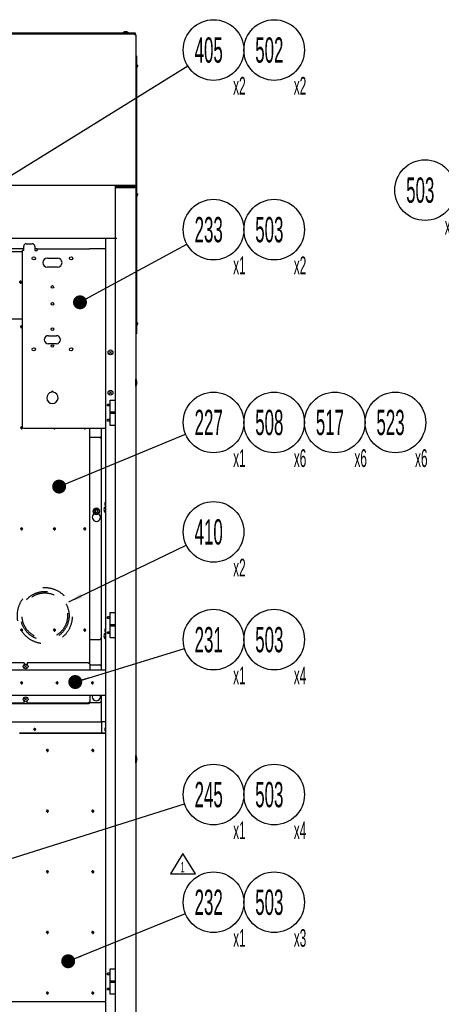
# Model space of a CAD drawing. Header units: millimetres. Extents: x 0 to 8390, y -1 to 5930.
# Tile 22 of 65: x 3890 to 4725, y 1043 to 2991. Entities that reach past the tile are written whole.
import ezdxf

# ---------------------------------------------------------------- set-up
doc = ezdxf.new("R2010")
doc.units = ezdxf.units.MM
doc.header["$LTSCALE"] = 462.55
doc.linetypes.add('HIDDEN', pattern=[0.2, 0.1, -0.1])
doc.layers.get('0').update_dxf_attribs({"linetype": 'CONTINUOUS'})
for name, color, linetype in [('02___PRT_ALL_AXES', 7, 'CONTINUOUS'), ('7_ALL_FEATURES', 7, 'CONTINUOUS'), ('ALL_AXIS', 7, 'CONTINUOUS'), ('ALL_COSM_SKETCH', 7, 'CONTINUOUS'), ('DEFAULT_2', 8, 'HIDDEN')]:
    doc.layers.add(name, color=color, linetype=linetype)
doc.styles.get("Standard").update_dxf_attribs({"font": 'txt', "width": 0.5})
doc.dimstyles.get("Standard").update_dxf_attribs({"dimtxt": 35, "dimasz": 27.6, "dimexe": 2, "dimexo": 1, "dimtad": 1, "dimdec": 3, "dimdsep": 46, "dimtxsty": 'Standard', "dimblk": '_FILLED', "dimblk1": '_FILLED', "dimblk2": '_FILLED', "dimcen": 0.09, "dimadec": 3, "dimazin": 2, "dimtol": 1, "dimtp": 0.05, "dimtm": 0.05, "dimtfac": 1, "dimtdec": 3, "dimtofl": 0, "dimtmove": 0, "dimatfit": 3, "dimldrblk": '_FILLED', "dimfxl": 0, "dimtolj": 1, "dimarcsym": 0})

# ---------------------------------------------------------------- blocks, each defined once
blk = doc.blocks.new('REV_MARK_BL0', base_point=(4213.2, 1321.2))
at = {"color": 2, "linetype": 'Continuous'}
for p, q in [((4213.2, 1341.2), (4188.2, 1301.2)), ((4238.2, 1301.2), (4213.2, 1341.2)), ((4188.2, 1301.2), (4238.2, 1301.2))]:
    blk.add_line(p, q, dxfattribs=at)
at = {"color": 2, "linetype": 'Continuous', "width": 0.5}
blk.add_text('1', height=20, dxfattribs=at).set_placement((4208.2, 1304.1))
blk = doc.blocks.new('_FILLED')
at = {"color": 0, "linetype": 'ByBlock'}
blk.add_solid([(0, 0), (-1, 0.163), (-1, -0.163)], dxfattribs=at)
blk = doc.blocks.new('BOM BALLOON 120_BL13', base_point=(4280.7, 2180.1))
at = {"color": 2, "linetype": 'Continuous'}
blk.add_circle((4273.7, 2194.1), 60, dxfattribs=at)
at = {"color": 2, "linetype": 'Continuous', "width": 0.5}
for s, height, p in [('227', 50, (4236.2, 2169.1)), ('x1', 35, (4312.6, 2106))]:
    blk.add_text(s, height=height, dxfattribs=at).set_placement(p)
blk = doc.blocks.new('BOM BALLOON 124_BL17', base_point=(4280.7, 1750.3))
at = {"color": 2, "linetype": 'Continuous'}
blk.add_circle((4273.7, 1764.4), 60, dxfattribs=at)
at = {"color": 2, "linetype": 'Continuous', "width": 0.5}
for s, height, p in [('231', 50, (4236.2, 1739.4)), ('x1', 35, (4312.6, 1676.2))]:
    blk.add_text(s, height=height, dxfattribs=at).set_placement(p)
blk = doc.blocks.new('BOM BALLOON 125_BL18', base_point=(4280.7, 1230.7))
at = {"color": 2, "linetype": 'Continuous'}
blk.add_circle((4273.7, 1244.8), 60, dxfattribs=at)
at = {"color": 2, "linetype": 'Continuous', "width": 0.5}
for s, height, p in [('232', 50, (4236.2, 1219.8)), ('x1', 35, (4312.6, 1156.6))]:
    blk.add_text(s, height=height, dxfattribs=at).set_placement(p)
blk = doc.blocks.new('BOM BALLOON 126_BL19', base_point=(4280.7, 2561.6))
at = {"color": 2, "linetype": 'Continuous'}
blk.add_circle((4273.7, 2575.6), 60, dxfattribs=at)
at = {"color": 2, "linetype": 'Continuous', "width": 0.5}
for s, height, p in [('233', 50, (4236.2, 2550.6)), ('x1', 35, (4312.6, 2487.5))]:
    blk.add_text(s, height=height, dxfattribs=at).set_placement(p)
blk = doc.blocks.new('BOM BALLOON 138_BL21', base_point=(4280.7, 1443.8))
at = {"color": 2, "linetype": 'Continuous'}
blk.add_circle((4273.7, 1457.8), 60, dxfattribs=at)
at = {"color": 2, "linetype": 'Continuous', "width": 0.5}
for s, height, p in [('245', 50, (4236.2, 1432.8)), ('x1', 35, (4312.6, 1369.7))]:
    blk.add_text(s, height=height, dxfattribs=at).set_placement(p)
blk = doc.blocks.new('BOM BALLOON 158_BL23', base_point=(4280.7, 2916.9))
at = {"color": 2, "linetype": 'Continuous'}
blk.add_circle((4273.7, 2931), 60, dxfattribs=at)
at = {"color": 2, "linetype": 'Continuous', "width": 0.5}
for s, height, p in [('405', 50, (4236.2, 2906)), ('x2', 35, (4312.6, 2842.9))]:
    blk.add_text(s, height=height, dxfattribs=at).set_placement(p)
blk = doc.blocks.new('BOM BALLOON 163_BL24', base_point=(4280.7, 1963.5))
at = {"color": 2, "linetype": 'Continuous'}
blk.add_circle((4273.7, 1977.6), 60, dxfattribs=at)
at = {"color": 2, "linetype": 'Continuous', "width": 0.5}
for s, height, p in [('410', 50, (4236.2, 1952.6)), ('x2', 35, (4312.6, 1889.4))]:
    blk.add_text(s, height=height, dxfattribs=at).set_placement(p)
blk = doc.blocks.new('BOM BALLOON 250_BL53', base_point=(4400.7, 2180.1))
at = {"color": 2, "linetype": 'Continuous'}
blk.add_circle((4393.7, 2194.1), 60, dxfattribs=at)
at = {"color": 2, "linetype": 'Continuous', "width": 0.5}
for s, height, p in [('508', 50, (4356.2, 2169.1)), ('x6', 35, (4432.6, 2106))]:
    blk.add_text(s, height=height, dxfattribs=at).set_placement(p)
blk = doc.blocks.new('BOM BALLOON 251_BL54', base_point=(4520.7, 2180.1))
at = {"color": 2, "linetype": 'Continuous'}
blk.add_circle((4513.7, 2194.1), 60, dxfattribs=at)
at = {"color": 2, "linetype": 'Continuous', "width": 0.5}
for s, height, p in [('517', 50, (4476.2, 2169.1)), ('x6', 35, (4552.6, 2106))]:
    blk.add_text(s, height=height, dxfattribs=at).set_placement(p)
blk = doc.blocks.new('BOM BALLOON 252_BL55', base_point=(4640.7, 2180.1))
at = {"color": 2, "linetype": 'Continuous'}
blk.add_circle((4633.7, 2194.1), 60, dxfattribs=at)
at = {"color": 2, "linetype": 'Continuous', "width": 0.5}
for s, height, p in [('523', 50, (4596.2, 2169.1)), ('x6', 35, (4672.6, 2106))]:
    blk.add_text(s, height=height, dxfattribs=at).set_placement(p)
blk = doc.blocks.new('BOM BALLOON 281_BL65', base_point=(4400.7, 2916.9))
at = {"color": 2, "linetype": 'Continuous'}
blk.add_circle((4393.7, 2931), 60, dxfattribs=at)
at = {"color": 2, "linetype": 'Continuous', "width": 0.5}
for s, height, p in [('502', 50, (4356.2, 2906)), ('x2', 35, (4432.6, 2842.9))]:
    blk.add_text(s, height=height, dxfattribs=at).set_placement(p)
blk = doc.blocks.new('BOM BALLOON 319_BL72', base_point=(4400.7, 2561.6))
at = {"color": 2, "linetype": 'Continuous'}
blk.add_circle((4393.7, 2575.6), 60, dxfattribs=at)
at = {"color": 2, "linetype": 'Continuous', "width": 0.5}
for s, height, p in [('503', 50, (4356.2, 2550.6)), ('x2', 35, (4432.6, 2487.5))]:
    blk.add_text(s, height=height, dxfattribs=at).set_placement(p)
blk = doc.blocks.new('BOM BALLOON 320_BL73', base_point=(4400.7, 1750.3))
at = {"color": 2, "linetype": 'Continuous'}
blk.add_circle((4393.7, 1764.4), 60, dxfattribs=at)
at = {"color": 2, "linetype": 'Continuous', "width": 0.5}
for s, height, p in [('503', 50, (4356.2, 1739.4)), ('x4', 35, (4432.6, 1676.2))]:
    blk.add_text(s, height=height, dxfattribs=at).set_placement(p)
blk = doc.blocks.new('BOM BALLOON 321_BL74', base_point=(4400.7, 1443.8))
at = {"color": 2, "linetype": 'Continuous'}
blk.add_circle((4393.7, 1457.8), 60, dxfattribs=at)
at = {"color": 2, "linetype": 'Continuous', "width": 0.5}
for s, height, p in [('503', 50, (4356.2, 1432.8)), ('x4', 35, (4432.6, 1369.7))]:
    blk.add_text(s, height=height, dxfattribs=at).set_placement(p)
blk = doc.blocks.new('BOM BALLOON 322_BL75', base_point=(4400.7, 1230.7))
at = {"color": 2, "linetype": 'Continuous'}
blk.add_circle((4393.7, 1244.8), 60, dxfattribs=at)
at = {"color": 2, "linetype": 'Continuous', "width": 0.5}
for s, height, p in [('503', 50, (4356.2, 1219.8)), ('x3', 35, (4432.6, 1156.6))]:
    blk.add_text(s, height=height, dxfattribs=at).set_placement(p)
blk = doc.blocks.new('BOM BALLOON 323_BL97', base_point=(4699.5, 2639.7))
at = {"color": 2, "linetype": 'Continuous'}
blk.add_circle((4692.5, 2653.8), 60, dxfattribs=at)
at = {"color": 2, "linetype": 'Continuous', "width": 0.5}
for s, height, p in [('503', 50, (4655, 2628.8)), ('x2', 35, (4731.4, 2565.6))]:
    blk.add_text(s, height=height, dxfattribs=at).set_placement(p)

msp = doc.modelspace()

# ---------------------------------------------------------------- linework, layer by layer
at = {"color": 3, "linetype": 'Continuous'}
for p, q in [((4079.7, 937.8), (4079.7, 2658.2)), ((4119.7, 2658.2), (4079.7, 2658.2)), ((4119.7, 2658.2), (4119.7, 937.8)), ((4059.7, 2557.8), (4059.7, 1027.8)), ((4082, 2557.8), (4079.7, 2557.8)), ((3894.7, 2534.6), (3894.7, 2186)), ((3897.9, 2534.6), (3897.9, 2542.8)), ((3902.9, 2547.8), (3914.7, 2547.8)), ((3919.7, 2542.8), (3919.7, 2534.6)), ((3919.7, 2534.6), (3924.7, 2534.6)), ((3924.7, 2537.8), (4027.9, 2537.8)), ((3894.7, 2531.8), (3654.6, 2531.8)), ((3894.7, 2398.3), (3550.3, 2398.3)), ((4069.2, 2238.3), (4079.7, 2238.3)), ((4069.2, 2188.3), (4069.2, 2238.3)), ((4069.2, 2214.8), (4079.7, 2214.8)), ((4079.7, 2211.8), (4069.2, 2211.8)), ((3897.9, 2182.8), (4059.7, 2182.8)), ((4028.7, 1715.8), (4028.7, 2182.8)), ((4051.7, 2161.8), (4051.7, 2182.8)), ((4079.7, 2188.3), (4069.2, 2188.3)), ((4069.2, 1817.8), (4079.7, 1817.8)), ((4069.2, 1767.8), (4069.2, 1817.8)), ((4069.2, 1794.3), (4079.7, 1794.3)), ((4079.7, 1791.3), (4069.2, 1791.3)), ((4051.7, 1711.8), (4051.7, 1767.8)), ((4079.7, 1767.8), (4069.2, 1767.8)), ((3550.3, 1638.3), (4027.1, 1638.3)), ((4027.1, 1639.9), (4028.7, 1639.9)), ((4027.1, 1639.9), (4027.1, 1638.3)), ((4028.7, 1639.9), (4028.7, 1641.8)), ((4051.7, 1601.8), (4051.7, 1642.9)), ((4049.4, 1601.8), (4051.7, 1601.8)), ((4069.2, 1112.8), (4079.7, 1112.8)), ((4069.2, 1062.8), (4069.2, 1112.8)), ((4069.2, 1089.3), (4079.7, 1089.3)), ((4079.7, 1086.3), (4069.2, 1086.3)), ((4079.7, 1062.8), (4069.2, 1062.8))]:
    msp.add_line(p, q, dxfattribs=at)
at = {"color": 7, "linetype": 'Continuous'}
for p, q in [((3897.9, 2534.6), (3894.7, 2534.6)), ((3924.7, 2537.8), (3924.7, 2534.6)), ((4120.5, 2265.7), (4120.5, 2280)), ((4041.7, 2021.2), (4039.2, 2019.8)), ((4039.2, 2019.8), (4039.2, 2016.9)), ((4039.2, 2016.9), (4041.7, 2015.5)), ((4044.2, 2019.8), (4041.7, 2021.2)), ((4041.7, 2015.5), (4044.2, 2016.9)), ((4044.2, 2016.9), (4044.2, 2019.8)), ((4047.8, 2018.4), (4046.7, 2018.4)), ((4047.8, 2018.3), (4046.7, 2018.3)), ((4047.8, 2017.6), (4046.7, 2017.6)), ((4051.7, 1601.8), (4051.7, 1580.1)), ((4120.5, 1520.7), (4120.5, 1535)), ((4059.7, 1047.8), (3654.7, 1047.8))]:
    msp.add_line(p, q, dxfattribs=at)
at = {"color": 3, "linetype": 'Continuous'}
for centre, radius, start, end in [((4117.4, 2658.2), 2.3, 0, 65.0017), ((3902.9, 2542.8), 5, 90, 180), ((3914.7, 2542.8), 5, 0, 90), ((3954.7, 2242.8), 11.2, 98.0919, 81.9081), ((3954.7, 2254.2), 1.6, 348.7913, 191.2087), ((4027.1, 1639.9), 1.6, 270, 360)]:
    msp.add_arc(centre, radius, start, end, dxfattribs=at)
at = {"color": 2, "linetype": 'Continuous'}
for centre, start, end in [((3891.7, 2471.8), 255, 195), ((3893.7, 2383.3), 60, 195), ((3893.7, 2383.3), 255, 300.0042), ((3893.7, 2183.3), 53.2543, 195), ((3893.7, 2183.3), 255, 12.4096), ((3958.7, 2183.3), 194.4778, 195), ((3958.7, 2183.3), 255, 345.5211), ((4018.7, 2183.3), 194.4778, 195), ((4018.7, 2183.3), 255, 345.5211), ((3893.7, 1983.3), 255, 195), ((3958.7, 1983.3), 255, 195), ((4018.7, 1983.3), 255, 195), ((3893.7, 1783.3), 255, 195), ((3958.7, 1783.3), 255, 195), ((4018.7, 1783.3), 255, 195), ((3893.7, 1678.8), 255, 195), ((3963.7, 1678.8), 255, 195), ((4033.7, 1678.8), 255, 195), ((3919.7, 1586.8), 255, 195), ((3944.7, 1545.1), 255, 195), ((4034.7, 1545.1), 255, 195), ((3944.7, 1425.1), 255, 195), ((4034.7, 1425.1), 255, 195), ((3944.7, 1305.1), 255, 195), ((4034.7, 1305.1), 255, 195), ((3944.7, 1185.1), 255, 195), ((4034.7, 1185.1), 255, 195), ((3944.7, 1065.1), 255, 195), ((4034.7, 1065.1), 255, 195)]:
    msp.add_arc(centre, 2, start, end, dxfattribs=at)
at = {"color": 7, "linetype": 'Continuous'}
for centre, radius, start, end in [((4116.6, 2273.6), 5.12, 351.7166, 2.7863), ((4116.6, 2272.1), 5.12, 357.2137, 8.2834), ((3897.9, 2186), 3.2, 180, 270), ((4064.7, 2032.8), 6.1, 145.2438, 214.7703), ((4041.7, 2018.3), 6.1, 0.6015, 359.3985), ((3939.7, 1811.8), 55, 210.3104, 213.2657), ((4064.7, 1782.8), 6.1, 145.2438, 214.7703), ((4064.7, 1586.8), 6.1, 145.2438, 214.7703), ((4116.6, 1528.6), 5.12, 351.7166, 2.7863), ((4116.6, 1527.1), 5.12, 357.2137, 8.2834)]:
    msp.add_arc(centre, radius, start, end, dxfattribs=at)
for points, knots in [([(4121.8, 2273.8), (4121.7, 2274.4), (4121.5, 2275.6), (4120.9, 2276.6), (4120.5, 2277.1)], [0, 0, 0, 0, 0.47942, 1, 1, 1, 1]), ([(4120.5, 2275.7), (4120.6, 2275.4), (4121.2, 2274.6), (4121.6, 2273.6), (4121.7, 2272.8)], [0, 0, 0, 0, 0.266727, 1, 1, 1, 1]), ([(4121.8, 1528.8), (4121.7, 1529.4), (4121.5, 1530.6), (4120.9, 1531.6), (4120.5, 1532.1)], [0, 0, 0, 0, 0.47942, 1, 1, 1, 1]), ([(4120.5, 1530.7), (4120.6, 1530.4), (4121.2, 1529.6), (4121.6, 1528.6), (4121.7, 1527.8)], [0, 0, 0, 0, 0.266727, 1, 1, 1, 1])]:
    msp.add_open_spline(points, degree=3, knots=knots, dxfattribs=at)
at = {"layer": '02___PRT_ALL_AXES', "color": 3, "linetype": 'Continuous'}
for p, q in [((3944.7, 2519.3), (3964.7, 2519.3)), ((3964.7, 2501.3), (3944.7, 2501.3)), ((3946.7, 2365.8), (3962.7, 2365.8)), ((3962.7, 2349.8), (3946.7, 2349.8)), ((4037.7, 2013.5), (4037.7, 2013.3)), ((4045.7, 2013.3), (4045.7, 2013.5)), ((3898.7, 1718.8), (3604.7, 1718.8)), ((3898.7, 1718.8), (3898.7, 1714.9)), ((3904.7, 1718.8), (3904.7, 1714.9)), ((3898.7, 1638.8), (3604.7, 1638.8)), ((3898.7, 1638.8), (3898.7, 1642.7)), ((3904.7, 1638.8), (3904.7, 1642.7))]:
    msp.add_line(p, q, dxfattribs=at)
at = {"layer": '02___PRT_ALL_AXES', "color": 7, "linetype": 'Continuous'}
for p, q in [((4069.5, 2211.8), (4069.5, 2214.8)), ((4079.5, 2211.8), (4079.5, 2214.8)), ((4069.5, 1791.3), (4069.5, 1794.3)), ((4079.5, 1791.3), (4079.5, 1794.3)), ((4069.5, 1086.3), (4069.5, 1089.3)), ((4079.5, 1086.3), (4079.5, 1089.3))]:
    msp.add_line(p, q, dxfattribs=at)
at = {"layer": '02___PRT_ALL_AXES', "color": 3, "linetype": 'Continuous'}
for centre, radius in [((3917.7, 2518.8), 3.25), ((3991.7, 2518.8), 3.25), ((3891.7, 2471.8), 1.65), ((3954.7, 2462.3), 2.5), ((3954.7, 2428.8), 2.5), ((3954.7, 2378.8), 2.5), ((3917.7, 2338.8), 3.25), ((3954.7, 2345.3), 2.5), ((3991.7, 2338.8), 3.25), ((3893.7, 2183.3), 1.65), ((3893.7, 1983.3), 1.65), ((3958.7, 1983.3), 1.65), ((4018.7, 1983.3), 1.65), ((3893.7, 1783.3), 1.65), ((3958.7, 1783.3), 1.65), ((4018.7, 1783.3), 1.65), ((3893.7, 1678.8), 1.65), ((3963.7, 1678.8), 1.65), ((4033.7, 1678.8), 1.65), ((3944.7, 1545.1), 1.65), ((4034.7, 1545.1), 1.65), ((3944.7, 1425.1), 1.65), ((4034.7, 1425.1), 1.65), ((3944.7, 1305.1), 1.65), ((4034.7, 1305.1), 1.65), ((3944.7, 1185.1), 1.65), ((4034.7, 1185.1), 1.65), ((3944.7, 1065.1), 1.65), ((4034.7, 1065.1), 1.65)]:
    msp.add_circle(centre, radius, dxfattribs=at)
at = {"layer": '02___PRT_ALL_AXES', "color": 7, "linetype": 'Continuous'}
msp.add_circle((3919.7, 1586.8), 1.65, dxfattribs=at)
at = {"layer": '02___PRT_ALL_AXES', "color": 3, "linetype": 'Continuous'}
for centre, radius, start, end in [((3944.7, 2510.3), 9, 90, 270), ((3964.7, 2510.3), 9, 270, 90), ((3893.7, 2383.3), 1.65, 52.6682, 307.3318), ((3946.7, 2357.8), 8, 90, 270), ((3962.7, 2357.8), 8, 270, 90), ((3958.7, 2183.3), 1.65, 197.6678, 342.3322), ((4018.7, 2183.3), 1.65, 197.6678, 342.3322), ((4064.7, 2021.8), 8, 128.6888, 231.2899), ((4041.7, 2006.3), 8, 120, 60), ((4064.7, 1771.8), 8, 128.6888, 231.2899), ((4041.7, 1651.3), 8, 161.7869, 18.2131)]:
    msp.add_arc(centre, radius, start, end, dxfattribs=at)
at = {"layer": '02___PRT_ALL_AXES', "color": 7, "linetype": 'Continuous'}
for centre, start, end in [((4119, 2277.8), 0, 41.4096), ((4119, 2267.9), 318.5904, 360), ((4119, 1532.8), 0, 41.4096), ((4119, 1522.9), 318.5904, 360)]:
    msp.add_arc(centre, 1, start, end, dxfattribs=at)
at = {"layer": '7_ALL_FEATURES', "color": 3, "linetype": 'Continuous'}
for p, q in [((3542.7, 2964.8), (4118.7, 2964.8)), ((4116.7, 2962.8), (4117.7, 2962.8)), ((4117.7, 2960.8), (4117.7, 2962.8)), ((4117.7, 2960.8), (4119.7, 2960.8)), ((4119.7, 2960.8), (4119.7, 2662.8)), ((4119.7, 2660.5), (4079.7, 2660.5)), ((4119.7, 2660.5), (4119.7, 2658.2)), ((4028.7, 2164.8), (4048.7, 2164.8)), ((4051.7, 1767.8), (4051.7, 2161.8)), ((4028.7, 1764.8), (4048.7, 1764.8)), ((4025.7, 1718.8), (3904.7, 1718.8)), ((4028.7, 1715.8), (4025.7, 1718.8)), ((4028.7, 1715.8), (4028.7, 1703.8)), ((4028.7, 1714.8), (4048.7, 1714.8)), ((4059.7, 1703.8), (3513.7, 1703.8)), ((4051.7, 1703.8), (4051.7, 1711.8)), ((4059.7, 1653.8), (3513.7, 1653.8)), ((4025.7, 1638.8), (3904.7, 1638.8)), ((4025.7, 1638.8), (4028.7, 1641.8)), ((4028.7, 1653.8), (4028.7, 1641.8)), ((4028.7, 1639.9), (4048.7, 1639.9)), ((4051.7, 1642.9), (4051.7, 1653.8)), ((3516.2, 1601.8), (4049.4, 1601.8)), ((4059.7, 1601.8), (4051.7, 1601.8)), ((3889.7, 1580.1), (4059.7, 1580.1)), ((4059.7, 1578.5), (3889.7, 1578.5))]:
    msp.add_line(p, q, dxfattribs=at)
at = {"layer": '7_ALL_FEATURES', "color": 7, "linetype": 'Continuous'}
for p, q in [((3544.7, 2962.8), (4116.7, 2962.8)), ((4115.7, 2964.8), (4115.7, 2962.8)), ((4118.7, 2964.8), (4118.7, 2962.8)), ((4120.9, 2919.3), (4119.7, 2919.3)), ((4120.9, 2916.3), (4119.7, 2916.3)), ((4120.9, 2919.3), (4120.9, 2369.3)), ((4119.7, 2662.8), (3119.7, 2662.8)), ((4079.7, 2560.1), (4079.7, 2662.8)), ((4119.7, 2660.5), (4119.7, 2662.8)), ((4079.7, 2557.8), (3159.7, 2557.8)), ((4059.7, 2557.8), (4059.7, 2537.8)), ((3897.9, 2537.8), (3654.7, 2537.8)), ((3924.7, 2537.8), (3919.7, 2537.8)), ((4059.7, 2537.8), (4027.9, 2537.8)), ((4120.9, 2372.3), (4119.7, 2372.3)), ((4120.9, 2369.3), (4119.7, 2369.3))]:
    msp.add_line(p, q, dxfattribs=at)
at = {"layer": '7_ALL_FEATURES', "color": 3, "linetype": 'Continuous'}
for centre, radius, start, end in [((4117.7, 2960.8), 2, 0, 90), ((4048.7, 2161.8), 3, 0, 90), ((4048.7, 1767.8), 3, 270, 360), ((4048.7, 1711.8), 3, 0, 90), ((4048.7, 1642.9), 3, 270, 360)]:
    msp.add_arc(centre, radius, start, end, dxfattribs=at)
at = {"layer": 'ALL_AXIS', "color": 7, "linetype": 'Continuous'}
for p, q in [((4095, 2965.1), (4095, 2964.8)), ((4104.4, 2965.1), (4095, 2965.1)), ((4104.4, 2965.1), (4104.4, 2964.8)), ((4121.2, 2904), (4120.9, 2904)), ((4121.2, 2894.6), (4121.2, 2904)), ((4121.2, 2894.6), (4120.9, 2894.6)), ((4121.2, 2649), (4120.9, 2649)), ((4121.2, 2639.6), (4120.9, 2639.6)), ((4121.2, 2639.6), (4121.2, 2649)), ((4121.2, 2394), (4120.9, 2394)), ((4121.2, 2384.6), (4120.9, 2384.6)), ((4121.2, 2384.6), (4121.2, 2394)), ((4120.5, 2280), (4120, 2280)), ((4120, 2265.7), (4120, 2280)), ((4120.5, 2265.7), (4120, 2265.7)), ((4068.6, 2229.9), (4063.7, 2229.9)), ((4063.7, 2226.7), (4063.7, 2229.9)), ((4068.6, 2226.7), (4063.7, 2226.7)), ((4069.2, 2230.5), (4068.6, 2229.9)), ((4068.6, 2226.7), (4068.6, 2229.9)), ((4069.2, 2226.1), (4068.6, 2226.7)), ((4068.6, 2199.9), (4063.7, 2199.9)), ((4063.7, 2196.7), (4063.7, 2199.9)), ((4068.6, 2196.7), (4063.7, 2196.7)), ((4069.2, 2200.5), (4068.6, 2199.9)), ((4068.6, 2196.7), (4068.6, 2199.9)), ((4069.2, 2196.1), (4068.6, 2196.7)), ((4068.6, 1809.4), (4063.7, 1809.4)), ((4063.7, 1806.2), (4063.7, 1809.4)), ((4068.6, 1806.2), (4063.7, 1806.2)), ((4069.2, 1810), (4068.6, 1809.4)), ((4068.6, 1806.2), (4068.6, 1809.4)), ((4069.2, 1805.6), (4068.6, 1806.2)), ((4068.6, 1779.4), (4063.7, 1779.4)), ((4063.7, 1776.2), (4063.7, 1779.4)), ((4068.6, 1776.2), (4063.7, 1776.2)), ((4069.2, 1780), (4068.6, 1779.4)), ((4068.6, 1776.2), (4068.6, 1779.4)), ((4069.2, 1775.6), (4068.6, 1776.2)), ((4120.5, 1535), (4120, 1535)), ((4120, 1520.7), (4120, 1535)), ((4120.5, 1520.7), (4120, 1520.7)), ((4068.6, 1104.4), (4063.7, 1104.4)), ((4063.7, 1101.2), (4063.7, 1104.4)), ((4068.6, 1101.2), (4063.7, 1101.2)), ((4069.2, 1105), (4068.6, 1104.4)), ((4068.6, 1101.2), (4068.6, 1104.4)), ((4069.2, 1100.6), (4068.6, 1101.2)), ((4068.6, 1074.4), (4063.7, 1074.4)), ((4063.7, 1071.2), (4063.7, 1074.4)), ((4069.2, 1075), (4068.6, 1074.4)), ((4068.6, 1071.2), (4068.6, 1074.4)), ((4068.6, 1071.2), (4063.7, 1071.2)), ((4069.2, 1070.6), (4068.6, 1071.2))]:
    msp.add_line(p, q, dxfattribs=at)
for centre, radius in [((4069.7, 2332.8), 4.7), ((4069.7, 2252.8), 4.7), ((4041.7, 2018.3), 6.25), ((4041.7, 2018.3), 5), ((3901.7, 1711.3), 4.7), ((3901.7, 1646.3), 4.7)]:
    msp.add_circle(centre, radius, dxfattribs=at)
for centre, radius, start, end in [((4099.7, 2961.2), 6.1, 39.6019, 140.3981), ((4117.3, 2899.3), 6.1, 309.6019, 50.3981), ((4117.3, 2644.3), 6.1, 309.6019, 50.3981), ((4117.3, 2389.3), 6.1, 309.6019, 50.3981), ((4101.5, 2272.8), 20.3, 2.8105, 20.6097), ((4101.5, 2272.8), 20.3, 339.3903, 357.1895), ((4064.7, 2032.8), 6.25, 143.1973, 216.8027), ((4064.7, 1782.8), 6.25, 143.1973, 216.8027), ((4064.7, 1586.8), 6.25, 143.1973, 216.8027), ((4101.5, 1527.8), 20.3, 2.8105, 20.6097), ((4101.5, 1527.8), 20.3, 339.3903, 357.1895)]:
    msp.add_arc(centre, radius, start, end, dxfattribs=at)
at = {"layer": 'ALL_COSM_SKETCH', "color": 7, "linetype": 'Continuous'}
for p, q in [((4071.7, 2334.8), (4067.7, 2330.8)), ((4067.7, 2334.8), (4071.7, 2330.8)), ((4071.7, 2254.8), (4067.7, 2250.8)), ((4067.7, 2254.8), (4071.7, 2250.8)), ((3899.7, 1713.3), (3903.7, 1709.3)), ((3903.7, 1713.3), (3899.7, 1709.3)), ((3899.7, 1648.3), (3903.7, 1644.3)), ((3903.7, 1648.3), (3899.7, 1644.3))]:
    msp.add_line(p, q, dxfattribs=at)
for points, knots in [([(4097.7, 2966.7), (4097.8, 2966.7), (4097.8, 2966.7), (4097.9, 2966.7), (4097.9, 2966.8), (4097.9, 2966.8), (4098, 2966.8), (4098, 2966.8), (4098.1, 2966.9), (4098.1, 2966.9), (4098.1, 2966.9), (4098.2, 2966.9), (4098.2, 2966.9), (4098.2, 2967), (4098.3, 2967), (4098.3, 2967), (4098.4, 2967), (4098.4, 2967), (4098.4, 2967), (4098.4, 2967.1), (4098.5, 2967.1), (4098.5, 2967.1), (4098.6, 2967.1), (4098.6, 2967.1), (4098.6, 2967.1), (4098.7, 2967.2), (4098.7, 2967.2), (4098.8, 2967.2), (4098.8, 2967.2), (4098.8, 2967.2), (4098.8, 2967.2), (4098.9, 2967.2), (4099, 2967.2), (4099, 2967.3), (4099.1, 2967.3)], [0, 0, 0, 0, 0.0625, 0.125, 0.15625, 0.171875, 0.1875, 0.21875, 0.25, 0.28125, 0.3125, 0.328125, 0.34375, 0.375, 0.4375, 0.46875, 0.484375, 0.5, 0.515625, 0.53125, 0.5625, 0.625, 0.65625, 0.671875, 0.6875, 0.71875, 0.75, 0.78125, 0.8125, 0.828125, 0.84375, 0.875, 0.9375, 1, 1, 1, 1]), ([(4099.1, 2967.3), (4099.1, 2967.3), (4099.1, 2967.3), (4099.2, 2967.3), (4099.2, 2967.3), (4099.2, 2967.3), (4099.3, 2967.3), (4099.3, 2967.3), (4099.3, 2967.3), (4099.3, 2967.3), (4099.3, 2967.3), (4099.4, 2967.3), (4099.4, 2967.3), (4099.4, 2967.3), (4099.4, 2967.3), (4099.5, 2967.3), (4099.5, 2967.3), (4099.5, 2967.3), (4099.5, 2967.3), (4099.5, 2967.3), (4099.6, 2967.3), (4099.6, 2967.3), (4099.6, 2967.3), (4099.7, 2967.3), (4099.7, 2967.3), (4099.7, 2967.3)], [0, 0, 0, 0, 0.125, 0.1875, 0.25, 0.28125, 0.3125, 0.328125, 0.34375, 0.375, 0.4375, 0.46875, 0.5, 0.53125, 0.5625, 0.625, 0.65625, 0.671875, 0.6875, 0.71875, 0.75, 0.8125, 0.84375, 0.875, 1, 1, 1, 1]), ([(4100.4, 2967.3), (4100.4, 2967.3), (4100.3, 2967.3), (4100.3, 2967.3), (4100.3, 2967.3), (4100.2, 2967.3), (4100.2, 2967.3), (4100.2, 2967.3), (4100.2, 2967.3), (4100.2, 2967.3), (4100.1, 2967.3), (4100.1, 2967.3), (4100.1, 2967.3), (4100.1, 2967.3), (4100, 2967.3), (4100, 2967.3), (4100, 2967.3), (4100, 2967.3), (4099.9, 2967.3), (4099.9, 2967.3), (4099.9, 2967.3), (4099.9, 2967.3), (4099.8, 2967.3), (4099.8, 2967.3), (4099.8, 2967.3), (4099.7, 2967.3)], [0, 0, 0, 0, 0.125, 0.1875, 0.25, 0.28125, 0.3125, 0.328125, 0.34375, 0.375, 0.4375, 0.46875, 0.5, 0.53125, 0.5625, 0.625, 0.65625, 0.671875, 0.6875, 0.71875, 0.75, 0.8125, 0.84375, 0.875, 1, 1, 1, 1]), ([(4101.7, 2966.7), (4101.7, 2966.7), (4101.7, 2966.7), (4101.6, 2966.7), (4101.5, 2966.8), (4101.5, 2966.8), (4101.5, 2966.8), (4101.5, 2966.8), (4101.4, 2966.9), (4101.4, 2966.9), (4101.3, 2966.9), (4101.3, 2966.9), (4101.3, 2966.9), (4101.2, 2967), (4101.2, 2967), (4101.1, 2967), (4101.1, 2967), (4101.1, 2967), (4101.1, 2967), (4101, 2967.1), (4101, 2967.1), (4100.9, 2967.1), (4100.9, 2967.1), (4100.9, 2967.1), (4100.8, 2967.1), (4100.8, 2967.2), (4100.7, 2967.2), (4100.7, 2967.2), (4100.7, 2967.2), (4100.6, 2967.2), (4100.6, 2967.2), (4100.6, 2967.2), (4100.5, 2967.2), (4100.4, 2967.3), (4100.4, 2967.3)], [0, 0, 0, 0, 0.0625, 0.125, 0.15625, 0.171875, 0.1875, 0.21875, 0.25, 0.28125, 0.3125, 0.328125, 0.34375, 0.375, 0.4375, 0.46875, 0.484375, 0.5, 0.515625, 0.53125, 0.5625, 0.625, 0.65625, 0.671875, 0.6875, 0.71875, 0.75, 0.78125, 0.8125, 0.828125, 0.84375, 0.875, 0.9375, 1, 1, 1, 1]), ([(4122.7, 2901.3), (4122.8, 2901.3), (4122.8, 2901.3), (4122.8, 2901.2), (4122.9, 2901.2), (4122.9, 2901.1), (4122.9, 2901.1), (4122.9, 2901.1), (4122.9, 2901), (4123, 2901), (4123, 2900.9), (4123, 2900.9), (4123, 2900.9), (4123, 2900.8), (4123.1, 2900.8), (4123.1, 2900.7), (4123.1, 2900.7), (4123.1, 2900.7), (4123.1, 2900.7), (4123.1, 2900.6), (4123.2, 2900.6), (4123.2, 2900.5), (4123.2, 2900.5), (4123.2, 2900.5), (4123.2, 2900.4), (4123.2, 2900.4), (4123.3, 2900.4), (4123.3, 2900.3), (4123.3, 2900.3), (4123.3, 2900.3), (4123.3, 2900.2), (4123.3, 2900.2), (4123.3, 2900.1), (4123.4, 2900), (4123.4, 2900)], [0, 0, 0, 0, 0.0625, 0.125, 0.15625, 0.171875, 0.1875, 0.21875, 0.25, 0.28125, 0.3125, 0.328125, 0.34375, 0.375, 0.4375, 0.46875, 0.484375, 0.5, 0.515625, 0.53125, 0.5625, 0.625, 0.65625, 0.671875, 0.6875, 0.71875, 0.75, 0.78125, 0.8125, 0.828125, 0.84375, 0.875, 0.9375, 1, 1, 1, 1]), ([(4122.7, 2897.3), (4122.8, 2897.4), (4122.8, 2897.4), (4122.8, 2897.5), (4122.9, 2897.5), (4122.9, 2897.6), (4122.9, 2897.6), (4122.9, 2897.6), (4122.9, 2897.7), (4123, 2897.7), (4123, 2897.7), (4123, 2897.8), (4123, 2897.8), (4123, 2897.8), (4123.1, 2897.9), (4123.1, 2897.9), (4123.1, 2898), (4123.1, 2898), (4123.1, 2898), (4123.1, 2898), (4123.2, 2898.1), (4123.2, 2898.1), (4123.2, 2898.2), (4123.2, 2898.2), (4123.2, 2898.2), (4123.2, 2898.3), (4123.3, 2898.3), (4123.3, 2898.4), (4123.3, 2898.4), (4123.3, 2898.4), (4123.3, 2898.5), (4123.3, 2898.5), (4123.3, 2898.6), (4123.4, 2898.6), (4123.4, 2898.7)], [0, 0, 0, 0, 0.0625, 0.125, 0.15625, 0.171875, 0.1875, 0.21875, 0.25, 0.28125, 0.3125, 0.328125, 0.34375, 0.375, 0.4375, 0.46875, 0.484375, 0.5, 0.515625, 0.53125, 0.5625, 0.625, 0.65625, 0.671875, 0.6875, 0.71875, 0.75, 0.78125, 0.8125, 0.828125, 0.84375, 0.875, 0.9375, 1, 1, 1, 1]), ([(4123.4, 2900), (4123.4, 2900), (4123.4, 2899.9), (4123.4, 2899.9), (4123.4, 2899.9), (4123.4, 2899.8), (4123.4, 2899.8), (4123.4, 2899.8), (4123.4, 2899.8), (4123.4, 2899.8), (4123.4, 2899.7), (4123.4, 2899.7), (4123.4, 2899.7), (4123.4, 2899.7), (4123.4, 2899.6), (4123.4, 2899.6), (4123.4, 2899.6), (4123.4, 2899.6), (4123.4, 2899.6), (4123.4, 2899.5), (4123.4, 2899.5), (4123.4, 2899.5), (4123.4, 2899.4), (4123.4, 2899.4), (4123.4, 2899.4), (4123.4, 2899.3)], [0, 0, 0, 0, 0.125, 0.1875, 0.25, 0.28125, 0.3125, 0.328125, 0.34375, 0.375, 0.4375, 0.46875, 0.5, 0.53125, 0.5625, 0.625, 0.65625, 0.671875, 0.6875, 0.71875, 0.75, 0.8125, 0.84375, 0.875, 1, 1, 1, 1]), ([(4123.4, 2898.7), (4123.4, 2898.7), (4123.4, 2898.7), (4123.4, 2898.8), (4123.4, 2898.8), (4123.4, 2898.8), (4123.4, 2898.9), (4123.4, 2898.9), (4123.4, 2898.9), (4123.4, 2898.9), (4123.4, 2898.9), (4123.4, 2899), (4123.4, 2899), (4123.4, 2899), (4123.4, 2899), (4123.4, 2899.1), (4123.4, 2899.1), (4123.4, 2899.1), (4123.4, 2899.1), (4123.4, 2899.1), (4123.4, 2899.2), (4123.4, 2899.2), (4123.4, 2899.2), (4123.4, 2899.3), (4123.4, 2899.3), (4123.4, 2899.3)], [0, 0, 0, 0, 0.125, 0.1875, 0.25, 0.28125, 0.3125, 0.328125, 0.34375, 0.375, 0.4375, 0.46875, 0.5, 0.53125, 0.5625, 0.625, 0.65625, 0.671875, 0.6875, 0.71875, 0.75, 0.8125, 0.84375, 0.875, 1, 1, 1, 1]), ([(4122.7, 2646.3), (4122.8, 2646.3), (4122.8, 2646.3), (4122.8, 2646.2), (4122.9, 2646.2), (4122.9, 2646.1), (4122.9, 2646.1), (4122.9, 2646.1), (4122.9, 2646), (4123, 2646), (4123, 2645.9), (4123, 2645.9), (4123, 2645.9), (4123, 2645.8), (4123.1, 2645.8), (4123.1, 2645.7), (4123.1, 2645.7), (4123.1, 2645.7), (4123.1, 2645.7), (4123.1, 2645.6), (4123.2, 2645.6), (4123.2, 2645.5), (4123.2, 2645.5), (4123.2, 2645.5), (4123.2, 2645.4), (4123.2, 2645.4), (4123.3, 2645.4), (4123.3, 2645.3), (4123.3, 2645.3), (4123.3, 2645.3), (4123.3, 2645.2), (4123.3, 2645.2), (4123.3, 2645.1), (4123.4, 2645), (4123.4, 2645)], [0, 0, 0, 0, 0.0625, 0.125, 0.15625, 0.171875, 0.1875, 0.21875, 0.25, 0.28125, 0.3125, 0.328125, 0.34375, 0.375, 0.4375, 0.46875, 0.484375, 0.5, 0.515625, 0.53125, 0.5625, 0.625, 0.65625, 0.671875, 0.6875, 0.71875, 0.75, 0.78125, 0.8125, 0.828125, 0.84375, 0.875, 0.9375, 1, 1, 1, 1]), ([(4122.7, 2642.3), (4122.8, 2642.4), (4122.8, 2642.4), (4122.8, 2642.5), (4122.9, 2642.5), (4122.9, 2642.6), (4122.9, 2642.6), (4122.9, 2642.6), (4122.9, 2642.7), (4123, 2642.7), (4123, 2642.7), (4123, 2642.8), (4123, 2642.8), (4123, 2642.8), (4123.1, 2642.9), (4123.1, 2642.9), (4123.1, 2643), (4123.1, 2643), (4123.1, 2643), (4123.1, 2643), (4123.2, 2643.1), (4123.2, 2643.1), (4123.2, 2643.2), (4123.2, 2643.2), (4123.2, 2643.2), (4123.2, 2643.3), (4123.3, 2643.3), (4123.3, 2643.4), (4123.3, 2643.4), (4123.3, 2643.4), (4123.3, 2643.5), (4123.3, 2643.5), (4123.3, 2643.6), (4123.4, 2643.6), (4123.4, 2643.7)], [0, 0, 0, 0, 0.0625, 0.125, 0.15625, 0.171875, 0.1875, 0.21875, 0.25, 0.28125, 0.3125, 0.328125, 0.34375, 0.375, 0.4375, 0.46875, 0.484375, 0.5, 0.515625, 0.53125, 0.5625, 0.625, 0.65625, 0.671875, 0.6875, 0.71875, 0.75, 0.78125, 0.8125, 0.828125, 0.84375, 0.875, 0.9375, 1, 1, 1, 1]), ([(4123.4, 2645), (4123.4, 2645), (4123.4, 2644.9), (4123.4, 2644.9), (4123.4, 2644.9), (4123.4, 2644.8), (4123.4, 2644.8), (4123.4, 2644.8), (4123.4, 2644.8), (4123.4, 2644.8), (4123.4, 2644.7), (4123.4, 2644.7), (4123.4, 2644.7), (4123.4, 2644.7), (4123.4, 2644.6), (4123.4, 2644.6), (4123.4, 2644.6), (4123.4, 2644.6), (4123.4, 2644.6), (4123.4, 2644.5), (4123.4, 2644.5), (4123.4, 2644.5), (4123.4, 2644.4), (4123.4, 2644.4), (4123.4, 2644.4), (4123.4, 2644.3)], [0, 0, 0, 0, 0.125, 0.1875, 0.25, 0.28125, 0.3125, 0.328125, 0.34375, 0.375, 0.4375, 0.46875, 0.5, 0.53125, 0.5625, 0.625, 0.65625, 0.671875, 0.6875, 0.71875, 0.75, 0.8125, 0.84375, 0.875, 1, 1, 1, 1]), ([(4123.4, 2643.7), (4123.4, 2643.7), (4123.4, 2643.7), (4123.4, 2643.8), (4123.4, 2643.8), (4123.4, 2643.8), (4123.4, 2643.9), (4123.4, 2643.9), (4123.4, 2643.9), (4123.4, 2643.9), (4123.4, 2643.9), (4123.4, 2644), (4123.4, 2644), (4123.4, 2644), (4123.4, 2644), (4123.4, 2644.1), (4123.4, 2644.1), (4123.4, 2644.1), (4123.4, 2644.1), (4123.4, 2644.1), (4123.4, 2644.2), (4123.4, 2644.2), (4123.4, 2644.2), (4123.4, 2644.3), (4123.4, 2644.3), (4123.4, 2644.3)], [0, 0, 0, 0, 0.125, 0.1875, 0.25, 0.28125, 0.3125, 0.328125, 0.34375, 0.375, 0.4375, 0.46875, 0.5, 0.53125, 0.5625, 0.625, 0.65625, 0.671875, 0.6875, 0.71875, 0.75, 0.8125, 0.84375, 0.875, 1, 1, 1, 1]), ([(4122.7, 2391.3), (4122.8, 2391.3), (4122.8, 2391.3), (4122.8, 2391.2), (4122.9, 2391.2), (4122.9, 2391.1), (4122.9, 2391.1), (4122.9, 2391.1), (4122.9, 2391), (4123, 2391), (4123, 2390.9), (4123, 2390.9), (4123, 2390.9), (4123, 2390.8), (4123.1, 2390.8), (4123.1, 2390.7), (4123.1, 2390.7), (4123.1, 2390.7), (4123.1, 2390.7), (4123.1, 2390.6), (4123.2, 2390.6), (4123.2, 2390.5), (4123.2, 2390.5), (4123.2, 2390.5), (4123.2, 2390.4), (4123.2, 2390.4), (4123.3, 2390.4), (4123.3, 2390.3), (4123.3, 2390.3), (4123.3, 2390.3), (4123.3, 2390.2), (4123.3, 2390.2), (4123.3, 2390.1), (4123.4, 2390), (4123.4, 2390)], [0, 0, 0, 0, 0.0625, 0.125, 0.15625, 0.171875, 0.1875, 0.21875, 0.25, 0.28125, 0.3125, 0.328125, 0.34375, 0.375, 0.4375, 0.46875, 0.484375, 0.5, 0.515625, 0.53125, 0.5625, 0.625, 0.65625, 0.671875, 0.6875, 0.71875, 0.75, 0.78125, 0.8125, 0.828125, 0.84375, 0.875, 0.9375, 1, 1, 1, 1]), ([(4122.7, 2387.3), (4122.8, 2387.4), (4122.8, 2387.4), (4122.8, 2387.5), (4122.9, 2387.5), (4122.9, 2387.6), (4122.9, 2387.6), (4122.9, 2387.6), (4122.9, 2387.7), (4123, 2387.7), (4123, 2387.7), (4123, 2387.8), (4123, 2387.8), (4123, 2387.8), (4123.1, 2387.9), (4123.1, 2387.9), (4123.1, 2388), (4123.1, 2388), (4123.1, 2388), (4123.1, 2388), (4123.2, 2388.1), (4123.2, 2388.1), (4123.2, 2388.2), (4123.2, 2388.2), (4123.2, 2388.2), (4123.2, 2388.3), (4123.3, 2388.3), (4123.3, 2388.4), (4123.3, 2388.4), (4123.3, 2388.4), (4123.3, 2388.5), (4123.3, 2388.5), (4123.3, 2388.6), (4123.4, 2388.6), (4123.4, 2388.7)], [0, 0, 0, 0, 0.0625, 0.125, 0.15625, 0.171875, 0.1875, 0.21875, 0.25, 0.28125, 0.3125, 0.328125, 0.34375, 0.375, 0.4375, 0.46875, 0.484375, 0.5, 0.515625, 0.53125, 0.5625, 0.625, 0.65625, 0.671875, 0.6875, 0.71875, 0.75, 0.78125, 0.8125, 0.828125, 0.84375, 0.875, 0.9375, 1, 1, 1, 1]), ([(4123.4, 2390), (4123.4, 2390), (4123.4, 2389.9), (4123.4, 2389.9), (4123.4, 2389.9), (4123.4, 2389.8), (4123.4, 2389.8), (4123.4, 2389.8), (4123.4, 2389.8), (4123.4, 2389.8), (4123.4, 2389.7), (4123.4, 2389.7), (4123.4, 2389.7), (4123.4, 2389.7), (4123.4, 2389.6), (4123.4, 2389.6), (4123.4, 2389.6), (4123.4, 2389.6), (4123.4, 2389.6), (4123.4, 2389.5), (4123.4, 2389.5), (4123.4, 2389.5), (4123.4, 2389.4), (4123.4, 2389.4), (4123.4, 2389.4), (4123.4, 2389.3)], [0, 0, 0, 0, 0.125, 0.1875, 0.25, 0.28125, 0.3125, 0.328125, 0.34375, 0.375, 0.4375, 0.46875, 0.5, 0.53125, 0.5625, 0.625, 0.65625, 0.671875, 0.6875, 0.71875, 0.75, 0.8125, 0.84375, 0.875, 1, 1, 1, 1]), ([(4123.4, 2388.7), (4123.4, 2388.7), (4123.4, 2388.7), (4123.4, 2388.8), (4123.4, 2388.8), (4123.4, 2388.8), (4123.4, 2388.9), (4123.4, 2388.9), (4123.4, 2388.9), (4123.4, 2388.9), (4123.4, 2388.9), (4123.4, 2389), (4123.4, 2389), (4123.4, 2389), (4123.4, 2389), (4123.4, 2389.1), (4123.4, 2389.1), (4123.4, 2389.1), (4123.4, 2389.1), (4123.4, 2389.1), (4123.4, 2389.2), (4123.4, 2389.2), (4123.4, 2389.2), (4123.4, 2389.3), (4123.4, 2389.3), (4123.4, 2389.3)], [0, 0, 0, 0, 0.125, 0.1875, 0.25, 0.28125, 0.3125, 0.328125, 0.34375, 0.375, 0.4375, 0.46875, 0.5, 0.53125, 0.5625, 0.625, 0.65625, 0.671875, 0.6875, 0.71875, 0.75, 0.8125, 0.84375, 0.875, 1, 1, 1, 1])]:
    msp.add_open_spline(points, degree=3, knots=knots, dxfattribs=at)
at = {"layer": 'DEFAULT_2', "color": 8, "linetype": 'HIDDEN'}
for radius in [48, 45]:
    msp.add_circle((3939.7, 1811.8), radius, dxfattribs=at)
msp.add_arc((3939.7, 1811.8), 55, 213.2657, 210.3104, dxfattribs=at)

# ---------------------------------------------------------------- block references
at = {"color": 2, "linetype": 'Continuous'}
for name, p in [('BOM BALLOON 158_BL23', (4280.7, 2916.9)), ('BOM BALLOON 281_BL65', (4400.7, 2916.9)), ('BOM BALLOON 323_BL97', (4699.5, 2639.7)), ('BOM BALLOON 126_BL19', (4280.7, 2561.6)), ('BOM BALLOON 319_BL72', (4400.7, 2561.6)), ('BOM BALLOON 120_BL13', (4280.7, 2180.1)), ('BOM BALLOON 250_BL53', (4400.7, 2180.1)), ('BOM BALLOON 251_BL54', (4520.7, 2180.1)), ('BOM BALLOON 252_BL55', (4640.7, 2180.1)), ('BOM BALLOON 163_BL24', (4280.7, 1963.5)), ('BOM BALLOON 124_BL17', (4280.7, 1750.3)), ('BOM BALLOON 320_BL73', (4400.7, 1750.3)), ('BOM BALLOON 138_BL21', (4280.7, 1443.8)), ('BOM BALLOON 321_BL74', (4400.7, 1443.8)), ('REV_MARK_BL0', (4213.2, 1321.2)), ('BOM BALLOON 125_BL18', (4280.7, 1230.7)), ('BOM BALLOON 322_BL75', (4400.7, 1230.7))]:
    msp.add_blockref(name, p, dxfattribs=at)

# ---------------------------------------------------------------- leaders
for points, override in [([(3652.4, 2546.4), (4222.7, 2899.4)], {"dimtad": 0}), ([(4009.3, 2431.8), (4221, 2547)], {"dimtad": 0, "dimldrblk": 'DOT'}), ([(3968, 2067.2), (4218.3, 2171.1)], {"dimtad": 0, "dimldrblk": 'DOT'}), ([(3987.4, 1839.2), (4219.7, 1951.5)], {"dimtad": 0}), ([(3999.9, 1680.5), (4216.3, 1746.8)], {"dimtad": 0, "dimldrblk": 'DOT'}), ([(3556.2, 1231), (4216.5, 1439.8)], {"dimtad": 0, "dimldrblk": 'DOT'}), ([(3985.9, 1128), (4218.1, 1222.2)], {"dimtad": 0, "dimldrblk": 'DOT'})]:
    msp.add_leader(points, dimstyle='Standard', override=override, dxfattribs=at)

doc.saveas('drawing.dxf')
